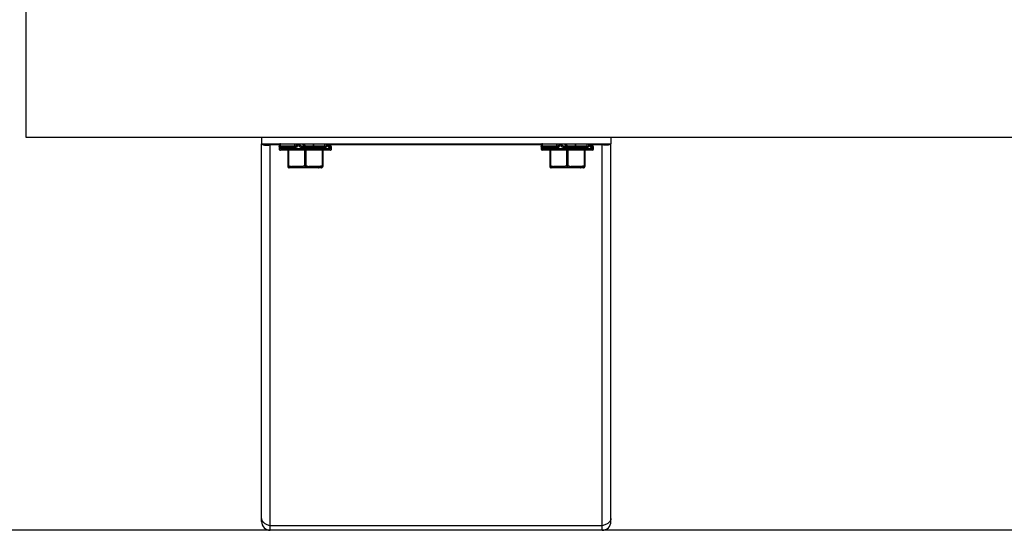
# Model space of a CAD drawing. Header units: millimetres. Extents: x -56303 to -45239, y -20463 to -4540.
# Tile 145 of 256: x -49585 to -49563, y -15368 to -15356. Entities that reach past the tile are written whole.
import ezdxf

# ---------------------------------------------------------------- set-up
doc = ezdxf.new("R2010")
doc.units = ezdxf.units.MM
doc.layers.add('_HVAC_podkład', color=8, linetype='Continuous')
doc.layers.add('_HVAC_urzadzenia', color=220, linetype='Continuous', lineweight=35)

# ---------------------------------------------------------------- blocks, each defined once
blk = doc.blocks.new('A$C69557CD5')
at = {"lineweight": -3}
for p, q in [((384.56, 130), (384.56, 90)), ((384.56, 90), (2974.56, 90))]:
    blk.add_line(p, q, dxfattribs=at)
at = {"linetype": 'Continuous', "lineweight": -3}
for p, q in [((438.56, 90), (518.56, 90)), ((438.56, 90), (438.56, 88.5)), ((438.56, 88.5), (518.56, 88.5)), ((438.56, 2), (438.56, 88.5)), ((440.56, 0), (440.56, 88.5)), ((442.58, 88.23), (440.56, 88.23)), ((442.56, 88.1), (442.56, 88.09)), ((442.56, 88.1), (442.56, 88.03)), ((442.56, 88.03), (442.56, 87.3)), ((442.93, 88), (446.51, 88)), ((446.67, 88.29), (446.51, 87.98)), ((446.78, 88.48), (446.67, 88.29)), ((447.64, 88), (453, 88)), ((453.37, 88.38), (453.32, 88.43)), ((453.47, 88.27), (453.37, 88.38)), ((453.57, 88.17), (453.47, 88.27)), ((502.58, 88.23), (453.51, 88.23)), ((453.67, 88.07), (453.57, 88.17)), ((453.76, 87.97), (453.67, 88.07)), ((453.73, 88), (454.26, 88)), ((453.8, 87.92), (453.76, 87.97)), ((502.56, 88.1), (502.56, 88.09)), ((502.56, 88.1), (502.56, 88.03)), ((502.56, 88.03), (502.56, 87.3)), ((502.93, 88), (506.51, 88)), ((506.67, 88.29), (506.51, 87.98)), ((506.78, 88.48), (506.67, 88.29)), ((507.64, 88), (513, 88)), ((513.37, 88.38), (513.32, 88.43)), ((513.47, 88.27), (513.37, 88.38)), ((513.57, 88.17), (513.47, 88.27)), ((516.56, 88.23), (513.51, 88.23)), ((513.67, 88.07), (513.57, 88.17)), ((513.76, 87.97), (513.67, 88.07)), ((513.73, 88), (514.26, 88)), ((513.8, 87.92), (513.76, 87.97)), ((516.56, 0), (516.56, 88.5)), ((518.56, 90), (518.56, 88.5)), ((518.56, 2), (518.56, 88.5)), ((454.56, 87.3), (442.56, 87.3)), ((442.58, 87.89), (442.58, 87.9)), ((442.58, 87.89), (442.58, 87.9)), ((442.62, 87.7), (446.59, 87.7)), ((454.26, 87), (442.86, 87)), ((444.56, 87), (444.56, 83.3)), ((444.71, 87), (444.71, 83.5)), ((447.51, 87.7), (453.34, 87.7)), ((448.41, 87), (448.41, 83.5)), ((448.71, 87), (448.71, 83.5)), ((452.41, 87), (452.41, 83.5)), ((452.56, 87), (452.56, 83.3)), ((453.86, 87.7), (454.56, 87.7)), ((454.56, 87.3), (454.56, 87.7)), ((514.56, 87.3), (502.56, 87.3)), ((502.58, 87.89), (502.58, 87.9)), ((502.58, 87.89), (502.58, 87.9)), ((502.62, 87.7), (506.59, 87.7)), ((514.26, 87), (502.86, 87)), ((504.56, 87), (504.56, 83.3)), ((504.71, 87), (504.71, 83.5)), ((507.51, 87.7), (513.34, 87.7)), ((508.41, 87), (508.41, 83.5)), ((508.71, 87), (508.71, 83.5)), ((512.41, 87), (512.41, 83.5)), ((512.56, 87), (512.56, 83.3)), ((513.86, 87.7), (514.56, 87.7)), ((514.56, 87.3), (514.56, 87.7)), ((444.56, 83.5), (444.71, 83.5)), ((448.41, 83.5), (448.71, 83.5)), ((452.41, 83.5), (452.56, 83.5)), ((504.56, 83.5), (504.71, 83.5)), ((508.41, 83.5), (508.71, 83.5)), ((512.41, 83.5), (512.56, 83.5)), ((445.48, 83.04), (444.72, 83.04)), ((452.26, 83), (444.86, 83)), ((447.68, 83.3), (445.44, 83.3)), ((449.32, 83.04), (447.8, 83.04)), ((451.68, 83.3), (449.44, 83.3)), ((452.4, 83.04), (451.65, 83.04)), ((505.48, 83.04), (504.72, 83.04)), ((512.26, 83), (504.86, 83)), ((507.68, 83.3), (505.44, 83.3)), ((509.32, 83.04), (507.8, 83.04)), ((511.68, 83.3), (509.44, 83.3)), ((512.4, 83.04), (511.65, 83.04)), ((438.56, 2), (438.82, 2)), ((516.56, 1.06), (440.56, 1.06)), ((516.56, 0), (440.56, 0)), ((518.56, 2), (518.3, 2))]:
    blk.add_line(p, q, dxfattribs=at)
for centre, major_axis, ratio, start_param, end_param in [((458.78, 87.9), (11.47, 11.47), 1, 2.344495, 2.349597), ((444.38, 88.15), (-1.28, 1.28), 1, 0.820757, 0.92481), ((458.8, 87.9), (-11.48, 11.48), 1, 0.778801, 0.785402), ((442.93, 87.7), (0.211, 0.211), 1, 0.785094, 0.85502), ((448.56, 88.5), (2.5, 0), 0.57735, 3.141593, 3.495334), ((518.4, 46.46), (58.56, 58.56), 1, 1.829443, 1.834884), ((470.57, 127.34), (32.2, 32.2), 1, 3.37778, 3.399221), ((471.85, 131.82), (-35.63, 35.63), 1, 1.836254, 1.852055), ((448.56, 88.5), (-2.49, 1.4), 0.136294, 1.33319, 1.686932), ((448.56, 88.5), (1.79, 4.27), 0.408882, -1.516664, -1.400936), ((429.45, 96.04), (-17.6, 17.6), 1, 3.597987, 3.61914), ((453, 87.8), (-0.138, 0.138), 1, -0.815519, -0.785425), ((430.9, 95.94), (-16.91, 16.91), 1, 3.575007, 3.592326), ((454.26, 87.7), (0.212, 0.212), 1, 5.497787, 7.068583), ((518.78, 87.9), (11.47, 11.47), 1, 2.344495, 2.349597), ((504.38, 88.15), (-1.28, 1.28), 1, 0.820757, 0.92481), ((518.8, 87.9), (-11.48, 11.48), 1, 0.778801, 0.785402), ((502.93, 87.7), (0.211, 0.211), 1, 0.785094, 0.85502), ((508.56, 88.5), (2.5, 0), 0.57735, 3.141593, 3.495334), ((578.4, 46.46), (58.56, 58.56), 1, 1.829443, 1.834884), ((530.57, 127.34), (-32.2, 32.2), 1, 1.806983, 1.828425), ((531.85, 131.82), (35.63, 35.63), 1, 3.40705, 3.422851), ((508.56, 88.5), (-2.49, 1.4), 0.136294, 1.33319, 1.686932), ((508.56, 88.5), (1.79, 4.27), 0.408882, -1.516664, -1.400936), ((489.45, 96.04), (17.6, 17.6), 1, 5.168783, 5.189937), ((513, 87.8), (-0.138, 0.138), 1, -0.815519, -0.785425), ((490.9, 95.94), (16.91, 16.91), 1, 5.145803, 5.163123), ((514.26, 87.7), (-0.212, 0.212), 1, 3.926991, 5.497787), ((442.86, 87.3), (0.212, 0.212), 1, 2.356194, 3.926991), ((444.45, 88.16), (1.34, 1.34), 1, 2.499913, 2.604818), ((454.26, 87.3), (-0.212, 0.212), 1, 2.356194, 3.926991), ((502.86, 87.3), (-0.212, 0.212), 1, 0.785398, 2.356194), ((504.45, 88.16), (-1.34, 1.34), 1, 0.929117, 1.034022), ((514.26, 87.3), (0.212, 0.212), 1, 3.926991, 5.497787), ((444.86, 83.3), (0.212, 0.212), 1, 2.356194, 3.926991), ((424.81, 84.28), (-14.1, 14.1), 1, 3.864501, 3.87473), ((452.26, 83.3), (-0.212, 0.212), 1, 2.356194, 3.926991), ((470.44, 84.18), (12.78, 12.78), 1, 2.408305, 2.419595), ((504.86, 83.3), (-0.212, 0.212), 1, 0.785398, 2.356194), ((484.81, 84.28), (-14.1, 14.1), 1, 3.864501, 3.87473), ((512.26, 83.3), (0.212, 0.212), 1, 3.926991, 5.497787), ((530.44, 84.18), (-12.78, 12.78), 1, 0.837508, 0.848799), ((440.56, 2), (-1.41, 1.41), 1, 0.785398, 2.356194), ((516.56, 2), (-1.41, 1.41), 1, 2.356194, 3.926991)]:
    blk.add_ellipse(centre, major_axis=major_axis, ratio=ratio, start_param=start_param, end_param=end_param, dxfattribs=at)
for points, knots in [([(438.57, 88.5), (438.59, 88.46), (438.63, 88.41), (438.71, 88.35), (438.78, 88.31), (438.87, 88.27), (439.02, 88.22), (439.24, 88.18), (439.53, 88.15), (439.85, 88.15), (440.2, 88.17), (440.44, 88.21), (440.56, 88.23)], [0, 0, 0, 0, 0.057675, 0.09375, 0.135303, 0.182508, 0.235335, 0.35703, 0.498059, 0.654995, 0.82378, 1, 1, 1, 1]), ([(442.86, 88.5), (442.84, 88.5), (442.79, 88.49), (442.73, 88.46), (442.68, 88.41), (442.62, 88.34), (442.58, 88.23), (442.56, 88.14), (442.56, 88.1)], [0, 0, 0, 0, 0.128012, 0.255165, 0.381118, 0.50613, 0.75354, 1, 1, 1, 1]), ([(442.91, 88), (442.87, 87.99), (442.79, 87.97), (442.7, 87.91), (442.64, 87.81), (442.62, 87.73), (442.62, 87.7)], [0, 0, 0, 0, 0.251965, 0.504193, 0.754006, 1, 1, 1, 1]), ([(442.91, 88), (442.89, 88.08), (442.86, 88.25), (442.86, 88.41), (442.86, 88.5)], [0, 0, 0, 0, 0.502121, 1, 1, 1, 1]), ([(446.51, 87.98), (446.5, 87.98), (446.5, 87.96), (446.5, 87.92), (446.52, 87.86), (446.55, 87.78), (446.58, 87.73), (446.59, 87.7)], [0, 0, 0, 0, 0.065094, 0.150922, 0.381423, 0.672392, 1, 1, 1, 1]), ([(446.78, 88.48), (446.78, 88.48), (446.77, 88.45), (446.77, 88.41), (446.77, 88.37), (446.77, 88.3), (446.79, 88.2), (446.81, 88.13), (446.82, 88.09)], [0, 0, 0, 0, 0.073231, 0.170242, 0.285595, 0.414323, 0.697721, 1, 1, 1, 1]), ([(446.8, 88.5), (446.8, 88.5), (446.79, 88.49), (446.78, 88.49), (446.78, 88.48)], [0, 0, 0, 0, 0.456452, 1, 1, 1, 1]), ([(447.62, 87.98), (447.61, 87.96), (447.59, 87.93), (447.56, 87.86), (447.54, 87.78), (447.52, 87.73), (447.51, 87.7)], [0, 0, 0, 0, 0.174122, 0.413225, 0.696391, 1, 1, 1, 1]), ([(447.64, 88), (447.64, 88), (447.63, 87.99), (447.62, 87.98), (447.62, 87.98)], [0, 0, 0, 0, 0.401454, 1, 1, 1, 1]), ([(447.64, 88), (447.64, 88), (447.64, 88), (447.64, 88), (447.64, 88)], [0, 0, 0, 0, 0.211946, 1, 1, 1, 1]), ([(453, 88), (453.04, 88), (453.12, 87.97), (453.21, 87.9), (453.29, 87.81), (453.33, 87.74), (453.34, 87.7)], [0, 0, 0, 0, 0.229724, 0.486785, 0.749143, 1, 1, 1, 1]), ([(453.17, 88.5), (453.2, 88.5), (453.25, 88.48), (453.3, 88.45), (453.32, 88.43)], [0, 0, 0, 0, 0.477779, 1, 1, 1, 1]), ([(453.32, 88.43), (453.34, 88.4), (453.38, 88.35), (453.45, 88.24), (453.47, 88.15), (453.48, 88.09)], [0, 0, 0, 0, 0.247797, 0.500066, 1, 1, 1, 1]), ([(453.86, 87.7), (453.83, 87.73), (453.71, 87.87), (453.58, 87.99), (453.48, 88.09)], [0, 0, 0, 0, 0.241144, 1, 1, 1, 1]), ([(502.86, 88.5), (502.84, 88.5), (502.79, 88.49), (502.73, 88.46), (502.68, 88.41), (502.62, 88.34), (502.58, 88.23), (502.56, 88.14), (502.56, 88.1)], [0, 0, 0, 0, 0.128012, 0.255165, 0.381118, 0.50613, 0.75354, 1, 1, 1, 1]), ([(502.91, 88), (502.87, 87.99), (502.79, 87.97), (502.7, 87.91), (502.64, 87.81), (502.62, 87.73), (502.62, 87.7)], [0, 0, 0, 0, 0.251965, 0.504193, 0.754006, 1, 1, 1, 1]), ([(502.91, 88), (502.89, 88.08), (502.86, 88.25), (502.86, 88.41), (502.86, 88.5)], [0, 0, 0, 0, 0.502121, 1, 1, 1, 1]), ([(506.51, 87.98), (506.5, 87.98), (506.5, 87.96), (506.5, 87.92), (506.52, 87.86), (506.55, 87.78), (506.58, 87.73), (506.59, 87.7)], [0, 0, 0, 0, 0.065094, 0.150922, 0.381423, 0.672392, 1, 1, 1, 1]), ([(506.78, 88.48), (506.78, 88.48), (506.77, 88.45), (506.77, 88.41), (506.77, 88.37), (506.77, 88.3), (506.79, 88.2), (506.81, 88.13), (506.82, 88.09)], [0, 0, 0, 0, 0.073231, 0.170242, 0.285595, 0.414323, 0.697721, 1, 1, 1, 1]), ([(506.8, 88.5), (506.8, 88.5), (506.79, 88.49), (506.78, 88.49), (506.78, 88.48)], [0, 0, 0, 0, 0.456452, 1, 1, 1, 1]), ([(507.62, 87.98), (507.61, 87.96), (507.59, 87.93), (507.56, 87.86), (507.54, 87.78), (507.52, 87.73), (507.51, 87.7)], [0, 0, 0, 0, 0.174122, 0.413225, 0.696391, 1, 1, 1, 1]), ([(507.64, 88), (507.64, 88), (507.63, 87.99), (507.62, 87.98), (507.62, 87.98)], [0, 0, 0, 0, 0.401454, 1, 1, 1, 1]), ([(507.64, 88), (507.64, 88), (507.64, 88), (507.64, 88), (507.64, 88)], [0, 0, 0, 0, 0.211946, 1, 1, 1, 1]), ([(513, 88), (513.04, 88), (513.12, 87.97), (513.21, 87.9), (513.29, 87.81), (513.33, 87.74), (513.34, 87.7)], [0, 0, 0, 0, 0.229724, 0.486785, 0.749143, 1, 1, 1, 1]), ([(513.17, 88.5), (513.2, 88.5), (513.25, 88.48), (513.3, 88.45), (513.32, 88.43)], [0, 0, 0, 0, 0.477779, 1, 1, 1, 1]), ([(513.32, 88.43), (513.34, 88.4), (513.38, 88.35), (513.45, 88.24), (513.47, 88.15), (513.48, 88.09)], [0, 0, 0, 0, 0.247797, 0.500066, 1, 1, 1, 1]), ([(513.86, 87.7), (513.83, 87.73), (513.71, 87.87), (513.58, 87.99), (513.48, 88.09)], [0, 0, 0, 0, 0.241144, 1, 1, 1, 1]), ([(518.55, 88.5), (518.54, 88.46), (518.49, 88.41), (518.42, 88.35), (518.34, 88.31), (518.25, 88.27), (518.1, 88.22), (517.89, 88.18), (517.59, 88.15), (517.27, 88.15), (516.92, 88.17), (516.68, 88.21), (516.56, 88.23)], [0, 0, 0, 0, 0.057675, 0.09375, 0.135303, 0.182508, 0.235335, 0.35703, 0.498059, 0.654995, 0.82378, 1, 1, 1, 1]), ([(453.8, 87.92), (453.82, 87.89), (453.86, 87.82), (453.86, 87.74), (453.86, 87.7)], [0, 0, 0, 0, 0.48431, 1, 1, 1, 1]), ([(513.8, 87.92), (513.82, 87.89), (513.86, 87.82), (513.86, 87.74), (513.86, 87.7)], [0, 0, 0, 0, 0.48431, 1, 1, 1, 1]), ([(444.56, 83.5), (444.56, 83.47), (444.57, 83.42), (444.62, 83.32), (444.68, 83.26), (444.73, 83.24)], [0, 0, 0, 0, 0.247799, 0.497733, 1, 1, 1, 1]), ([(444.71, 83.5), (444.7, 83.48), (444.7, 83.44), (444.69, 83.38), (444.7, 83.32), (444.71, 83.27), (444.73, 83.24)], [0, 0, 0, 0, 0.30353, 0.446486, 0.580007, 1, 1, 1, 1]), ([(444.71, 83.5), (444.77, 83.48), (445.01, 83.4), (445.26, 83.34), (445.44, 83.3)], [0, 0, 0, 0, 0.250689, 1, 1, 1, 1]), ([(447.68, 83.3), (447.74, 83.31), (447.99, 83.37), (448.23, 83.44), (448.41, 83.5)], [0, 0, 0, 0, 0.249387, 1, 1, 1, 1]), ([(448.41, 83.5), (448.42, 83.47), (448.44, 83.42), (448.47, 83.35), (448.51, 83.29), (448.54, 83.25), (448.56, 83.24)], [0, 0, 0, 0, 0.275227, 0.543554, 0.788942, 1, 1, 1, 1]), ([(448.71, 83.5), (448.7, 83.47), (448.69, 83.42), (448.65, 83.35), (448.61, 83.29), (448.58, 83.25), (448.56, 83.24)], [0, 0, 0, 0, 0.275227, 0.543554, 0.788942, 1, 1, 1, 1]), ([(448.71, 83.5), (448.77, 83.48), (449.01, 83.4), (449.26, 83.34), (449.44, 83.3)], [0, 0, 0, 0, 0.250674, 1, 1, 1, 1]), ([(451.68, 83.3), (451.74, 83.31), (451.99, 83.37), (452.23, 83.44), (452.41, 83.5)], [0, 0, 0, 0, 0.249398, 1, 1, 1, 1]), ([(452.56, 83.5), (452.56, 83.47), (452.55, 83.42), (452.51, 83.32), (452.44, 83.26), (452.39, 83.24)], [0, 0, 0, 0, 0.247799, 0.497733, 1, 1, 1, 1]), ([(452.41, 83.5), (452.42, 83.48), (452.43, 83.44), (452.43, 83.38), (452.43, 83.32), (452.41, 83.27), (452.39, 83.24)], [0, 0, 0, 0, 0.30353, 0.446487, 0.580008, 1, 1, 1, 1]), ([(504.56, 83.5), (504.56, 83.47), (504.57, 83.42), (504.62, 83.32), (504.68, 83.26), (504.73, 83.24)], [0, 0, 0, 0, 0.247799, 0.497733, 1, 1, 1, 1]), ([(504.71, 83.5), (504.7, 83.48), (504.7, 83.44), (504.69, 83.38), (504.7, 83.32), (504.71, 83.27), (504.73, 83.24)], [0, 0, 0, 0, 0.30353, 0.446486, 0.580007, 1, 1, 1, 1]), ([(504.71, 83.5), (504.77, 83.48), (505.01, 83.4), (505.26, 83.34), (505.44, 83.3)], [0, 0, 0, 0, 0.250689, 1, 1, 1, 1]), ([(507.68, 83.3), (507.74, 83.31), (507.99, 83.37), (508.23, 83.44), (508.41, 83.5)], [0, 0, 0, 0, 0.249387, 1, 1, 1, 1]), ([(508.41, 83.5), (508.42, 83.47), (508.44, 83.42), (508.47, 83.35), (508.51, 83.29), (508.54, 83.25), (508.56, 83.24)], [0, 0, 0, 0, 0.275227, 0.543554, 0.788942, 1, 1, 1, 1]), ([(508.71, 83.5), (508.7, 83.47), (508.69, 83.42), (508.65, 83.35), (508.61, 83.29), (508.58, 83.25), (508.56, 83.24)], [0, 0, 0, 0, 0.275227, 0.543554, 0.788942, 1, 1, 1, 1]), ([(508.71, 83.5), (508.77, 83.48), (509.01, 83.4), (509.26, 83.34), (509.44, 83.3)], [0, 0, 0, 0, 0.250674, 1, 1, 1, 1]), ([(511.68, 83.3), (511.74, 83.31), (511.99, 83.37), (512.23, 83.44), (512.41, 83.5)], [0, 0, 0, 0, 0.249398, 1, 1, 1, 1]), ([(512.56, 83.5), (512.56, 83.47), (512.55, 83.42), (512.51, 83.32), (512.44, 83.26), (512.39, 83.24)], [0, 0, 0, 0, 0.247799, 0.497733, 1, 1, 1, 1]), ([(512.41, 83.5), (512.42, 83.48), (512.43, 83.44), (512.43, 83.38), (512.43, 83.32), (512.41, 83.27), (512.39, 83.24)], [0, 0, 0, 0, 0.30353, 0.446487, 0.580008, 1, 1, 1, 1]), ([(444.56, 83.3), (444.56, 83.27), (444.57, 83.22), (444.6, 83.14), (444.65, 83.08), (444.7, 83.05), (444.72, 83.04)], [0, 0, 0, 0, 0.249017, 0.497956, 0.748404, 1, 1, 1, 1]), ([(444.72, 83.04), (444.74, 83.03), (444.79, 83), (444.84, 83), (444.86, 83)], [0, 0, 0, 0, 0.501958, 1, 1, 1, 1]), ([(444.73, 83.24), (444.79, 83.22), (445.04, 83.14), (445.29, 83.08), (445.48, 83.04)], [0, 0, 0, 0, 0.250523, 1, 1, 1, 1]), ([(445.48, 83.04), (445.47, 83.05), (445.45, 83.09), (445.43, 83.17), (445.43, 83.25), (445.44, 83.3)], [0, 0, 0, 0, 0.196913, 0.434689, 1, 1, 1, 1]), ([(445.44, 83.3), (445.44, 83.26), (445.45, 83.19), (445.47, 83.1), (445.51, 83.05), (445.53, 83.02), (445.56, 83), (445.58, 83), (445.59, 83)], [0, 0, 0, 0, 0.318428, 0.601554, 0.722131, 0.826876, 0.917762, 1, 1, 1, 1]), ([(445.59, 83), (445.57, 83), (445.53, 83.01), (445.49, 83.03), (445.48, 83.04)], [0, 0, 0, 0, 0.488613, 1, 1, 1, 1]), ([(447.68, 83.3), (447.68, 83.28), (447.69, 83.26), (447.7, 83.22), (447.71, 83.18), (447.73, 83.15), (447.74, 83.11), (447.77, 83.08), (447.79, 83.05), (447.8, 83.04)], [0, 0, 0, 0, 0.137651, 0.27658, 0.413794, 0.545491, 0.670822, 0.789976, 1, 1, 1, 1]), ([(447.83, 83), (447.82, 83), (447.8, 83), (447.77, 83.02), (447.75, 83.05), (447.71, 83.1), (447.69, 83.19), (447.68, 83.26), (447.68, 83.3)], [0, 0, 0, 0, 0.082313, 0.173261, 0.278086, 0.398729, 0.681863, 1, 1, 1, 1]), ([(447.8, 83.04), (447.87, 83.05), (448.12, 83.11), (448.37, 83.18), (448.56, 83.24)], [0, 0, 0, 0, 0.249256, 1, 1, 1, 1]), ([(447.8, 83.04), (447.81, 83.03), (447.81, 83.02), (447.82, 83.01), (447.83, 83), (447.83, 83)], [0, 0, 0, 0, 0.366263, 0.650412, 1, 1, 1, 1]), ([(448.56, 83.24), (448.62, 83.22), (448.87, 83.14), (449.13, 83.08), (449.32, 83.04)], [0, 0, 0, 0, 0.250829, 1, 1, 1, 1]), ([(449.44, 83.3), (449.44, 83.26), (449.43, 83.19), (449.41, 83.1), (449.38, 83.05), (449.35, 83.02), (449.32, 83), (449.3, 83), (449.29, 83)], [0, 0, 0, 0, 0.318428, 0.601554, 0.722131, 0.826876, 0.917762, 1, 1, 1, 1]), ([(449.29, 83), (449.3, 83), (449.31, 83.01), (449.31, 83.02), (449.32, 83.03), (449.32, 83.04)], [0, 0, 0, 0, 0.349519, 0.633712, 1, 1, 1, 1]), ([(449.32, 83.04), (449.33, 83.05), (449.36, 83.09), (449.41, 83.17), (449.43, 83.25), (449.44, 83.3)], [0, 0, 0, 0, 0.211275, 0.456262, 1, 1, 1, 1]), ([(451.53, 83), (451.54, 83), (451.56, 83), (451.59, 83.02), (451.62, 83.05), (451.65, 83.1), (451.67, 83.19), (451.68, 83.26), (451.68, 83.3)], [0, 0, 0, 0, 0.082313, 0.173261, 0.278086, 0.398729, 0.681863, 1, 1, 1, 1]), ([(451.65, 83.04), (451.63, 83.03), (451.59, 83.01), (451.55, 83), (451.53, 83)], [0, 0, 0, 0, 0.511314, 1, 1, 1, 1]), ([(451.68, 83.3), (451.68, 83.28), (451.68, 83.26), (451.69, 83.22), (451.69, 83.18), (451.69, 83.15), (451.68, 83.11), (451.67, 83.08), (451.66, 83.05), (451.65, 83.04)], [0, 0, 0, 0, 0.148689, 0.293836, 0.433014, 0.565355, 0.689392, 0.802574, 1, 1, 1, 1]), ([(451.65, 83.04), (451.71, 83.05), (451.96, 83.11), (452.21, 83.18), (452.39, 83.24)], [0, 0, 0, 0, 0.249631, 1, 1, 1, 1]), ([(452.26, 83), (452.29, 83), (452.34, 83), (452.38, 83.03), (452.4, 83.04)], [0, 0, 0, 0, 0.497968, 1, 1, 1, 1]), ([(452.4, 83.04), (452.45, 83.06), (452.53, 83.14), (452.56, 83.25), (452.56, 83.3)], [0, 0, 0, 0, 0.502083, 1, 1, 1, 1]), ([(504.56, 83.3), (504.56, 83.27), (504.57, 83.22), (504.6, 83.14), (504.65, 83.08), (504.7, 83.05), (504.72, 83.04)], [0, 0, 0, 0, 0.249017, 0.497956, 0.748404, 1, 1, 1, 1]), ([(504.72, 83.04), (504.74, 83.03), (504.79, 83), (504.84, 83), (504.86, 83)], [0, 0, 0, 0, 0.501958, 1, 1, 1, 1]), ([(504.73, 83.24), (504.79, 83.22), (505.04, 83.14), (505.29, 83.08), (505.48, 83.04)], [0, 0, 0, 0, 0.250523, 1, 1, 1, 1]), ([(505.48, 83.04), (505.47, 83.05), (505.45, 83.09), (505.43, 83.17), (505.43, 83.25), (505.44, 83.3)], [0, 0, 0, 0, 0.196913, 0.434689, 1, 1, 1, 1]), ([(505.44, 83.3), (505.44, 83.26), (505.45, 83.19), (505.47, 83.1), (505.51, 83.05), (505.53, 83.02), (505.56, 83), (505.58, 83), (505.59, 83)], [0, 0, 0, 0, 0.318428, 0.601554, 0.722131, 0.826876, 0.917762, 1, 1, 1, 1]), ([(505.59, 83), (505.57, 83), (505.53, 83.01), (505.49, 83.03), (505.48, 83.04)], [0, 0, 0, 0, 0.488613, 1, 1, 1, 1]), ([(507.68, 83.3), (507.68, 83.28), (507.69, 83.26), (507.7, 83.22), (507.71, 83.18), (507.73, 83.15), (507.74, 83.11), (507.77, 83.08), (507.79, 83.05), (507.8, 83.04)], [0, 0, 0, 0, 0.137651, 0.27658, 0.413794, 0.545491, 0.670822, 0.789976, 1, 1, 1, 1]), ([(507.83, 83), (507.82, 83), (507.8, 83), (507.77, 83.02), (507.75, 83.05), (507.71, 83.1), (507.69, 83.19), (507.68, 83.26), (507.68, 83.3)], [0, 0, 0, 0, 0.082313, 0.173261, 0.278086, 0.398729, 0.681863, 1, 1, 1, 1]), ([(507.8, 83.04), (507.87, 83.05), (508.12, 83.11), (508.37, 83.18), (508.56, 83.24)], [0, 0, 0, 0, 0.249256, 1, 1, 1, 1]), ([(507.8, 83.04), (507.81, 83.03), (507.81, 83.02), (507.82, 83.01), (507.83, 83), (507.83, 83)], [0, 0, 0, 0, 0.366263, 0.650412, 1, 1, 1, 1]), ([(508.56, 83.24), (508.62, 83.22), (508.87, 83.14), (509.13, 83.08), (509.32, 83.04)], [0, 0, 0, 0, 0.250829, 1, 1, 1, 1]), ([(509.44, 83.3), (509.44, 83.26), (509.43, 83.19), (509.41, 83.1), (509.38, 83.05), (509.35, 83.02), (509.32, 83), (509.3, 83), (509.29, 83)], [0, 0, 0, 0, 0.318428, 0.601554, 0.722131, 0.826876, 0.917762, 1, 1, 1, 1]), ([(509.29, 83), (509.3, 83), (509.31, 83.01), (509.31, 83.02), (509.32, 83.03), (509.32, 83.04)], [0, 0, 0, 0, 0.349519, 0.633712, 1, 1, 1, 1]), ([(509.32, 83.04), (509.33, 83.05), (509.36, 83.09), (509.41, 83.17), (509.43, 83.25), (509.44, 83.3)], [0, 0, 0, 0, 0.211275, 0.456262, 1, 1, 1, 1]), ([(511.53, 83), (511.54, 83), (511.56, 83), (511.59, 83.02), (511.62, 83.05), (511.65, 83.1), (511.67, 83.19), (511.68, 83.26), (511.68, 83.3)], [0, 0, 0, 0, 0.082313, 0.173261, 0.278086, 0.398729, 0.681863, 1, 1, 1, 1]), ([(511.65, 83.04), (511.63, 83.03), (511.59, 83.01), (511.55, 83), (511.53, 83)], [0, 0, 0, 0, 0.511314, 1, 1, 1, 1]), ([(511.68, 83.3), (511.68, 83.28), (511.68, 83.26), (511.69, 83.22), (511.69, 83.18), (511.69, 83.15), (511.68, 83.11), (511.67, 83.08), (511.66, 83.05), (511.65, 83.04)], [0, 0, 0, 0, 0.148689, 0.293836, 0.433014, 0.565355, 0.689392, 0.802574, 1, 1, 1, 1]), ([(511.65, 83.04), (511.71, 83.05), (511.96, 83.11), (512.21, 83.18), (512.39, 83.24)], [0, 0, 0, 0, 0.249631, 1, 1, 1, 1]), ([(512.26, 83), (512.29, 83), (512.34, 83), (512.38, 83.03), (512.4, 83.04)], [0, 0, 0, 0, 0.497968, 1, 1, 1, 1]), ([(512.4, 83.04), (512.45, 83.06), (512.53, 83.14), (512.56, 83.25), (512.56, 83.3)], [0, 0, 0, 0, 0.502083, 1, 1, 1, 1]), ([(438.56, 2.7), (438.56, 2.6), (438.59, 2.42), (438.71, 2.15), (438.9, 1.9), (439.15, 1.67), (439.45, 1.47), (439.8, 1.3), (440.17, 1.16), (440.43, 1.09), (440.56, 1.06)], [0, 0, 0, 0, 0.098675, 0.202345, 0.314579, 0.436916, 0.568997, 0.708957, 0.85385, 1, 1, 1, 1]), ([(518.56, 2.7), (518.56, 2.6), (518.53, 2.42), (518.42, 2.15), (518.23, 1.9), (517.97, 1.67), (517.67, 1.47), (517.33, 1.3), (516.95, 1.16), (516.69, 1.09), (516.56, 1.06)], [0, 0, 0, 0, 0.098675, 0.202345, 0.314579, 0.436916, 0.568997, 0.708957, 0.85385, 1, 1, 1, 1])]:
    blk.add_open_spline(points, degree=3, knots=knots, dxfattribs=at)

msp = doc.modelspace()

# ---------------------------------------------------------------- linework, layer by layer
at = {"layer": '_HVAC_podkład'}
msp.add_line((-49134.762, -15368.138), (-49854.547, -15368.138), dxfattribs=at)

# ---------------------------------------------------------------- block references
at = {"layer": '_HVAC_urzadzenia', "xscale": 0.09999999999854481, "yscale": 0.1000000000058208, "zscale": 0.1}
msp.add_blockref('A$C69557CD5', (-49623.4, -15368.138), dxfattribs=at)

doc.saveas('drawing.dxf')
